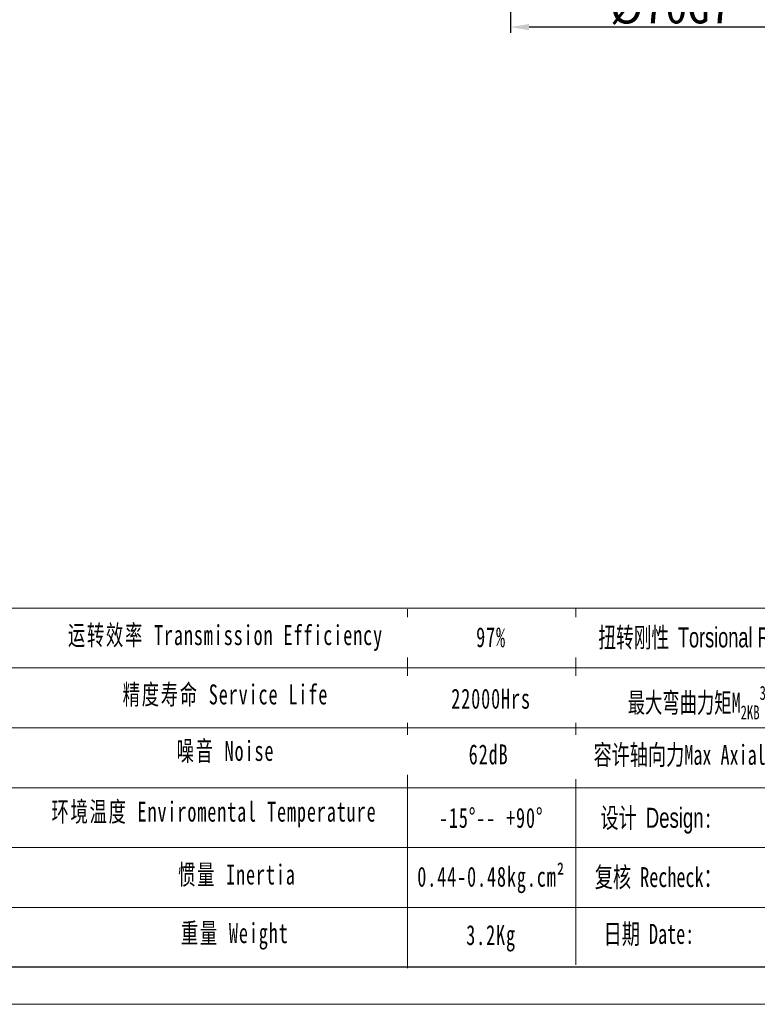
# Model space of a CAD drawing. Header units: millimetres. Extents: x 8769 to 9441, y -139 to 337.
# Tile 6 of 12: x 9009 to 9167, y -139 to 72. Entities that reach past the tile are written whole.
import ezdxf

# ---------------------------------------------------------------- set-up
doc = ezdxf.new("R2010")
doc.units = ezdxf.units.MM
doc.header["$PDSIZE"] = -5
doc.layers.get('Defpoints').update_dxf_attribs({"lineweight": 18})
for name, color, linetype, lineweight in [('SLD-0', 7, 'Continuous', 18), ('图框_外框线', 7, 'Continuous', 18), ('尺寸线层', 3, 'Continuous', 18)]:
    doc.layers.add(name, color=color, linetype=linetype, lineweight=lineweight)
doc.styles.add('工程字', font='txt')
doc.styles.add('标准', font='txt', dxfattribs={"width": 0.667})
doc.dimstyles.new('ISO-25', dxfattribs={"dimtxt": 7, "dimasz": 4, "dimexe": 1.25, "dimexo": 0.625, "dimtad": 1, "dimtxsty": '工程字', "dimcen": 2, "dimdle": 8, "dimadec": 0, "dimazin": 0, "dimtfac": 1, "dimtmove": 0, "dimatfit": 3, "dimfxl": 1, "dimarcsym": 0})

# ---------------------------------------------------------------- blocks, each defined once
blk = doc.blocks.new('*D34')
at = {"layer": 'Defpoints', "color": 0}
for p in [(9113.65, 97.12), (9183.65, 97.32), (9113.65, 70.34)]:
    blk.add_point(p, dxfattribs=at)
at = {"layer": '尺寸线层', "color": 0, "lineweight": -2}
for p, q in [((9113.65, 96.49), (9113.65, 69.09)), ((9183.65, 96.69), (9183.65, 69.09)), ((9179.65, 70.34), (9117.65, 70.34))]:
    blk.add_line(p, q, dxfattribs=at)
at = {"layer": '尺寸线层', "color": 0}
for points in [[(9117.65, 71.01), (9117.65, 69.67), (9113.65, 70.34)], [(9179.65, 69.67), (9179.65, 71.01), (9183.65, 70.34)]]:
    blk.add_solid(points, dxfattribs=at)
at = {"layer": '尺寸线层', "color": 0, "insert": (9148.04, 74.46), "char_height": 7, "attachment_point": 5, "style": '工程字'}
blk.add_mtext('%%C70G7', dxfattribs=at)

msp = doc.modelspace()

# ---------------------------------------------------------------- linework, layer by layer
at = {"layer": 'SLD-0'}
msp.add_line((9091.5848, -54.3205), (9091.5848, -131.1781), dxfattribs=at)
at = {"layer": '图框_外框线'}
for p, q in [((8828.3454, -54.0845), (9433.4359, -54.0845)), ((9127.6407, -54.0845), (9127.6407, -130.5158)), ((8886.3324, -66.9082), (9226.4057, -66.9082)), ((8828.3454, -79.7319), (9433.4359, -79.7319)), ((8886.3324, -92.5556), (9433.4359, -92.5556)), ((8886.3324, -105.3794), (9433.4359, -105.3794)), ((8886.3324, -118.2031), (9433.4359, -118.2031))]:
    msp.add_line(p, q, dxfattribs=at)
at = {"layer": '图框_外框线', "color": 3}
msp.add_lwpolyline([(8768.9401, -138.9481), (9441.4419, -138.9481), (9441.4419, 336.6068), (8768.9401, 336.6068)], close=True, dxfattribs=at)
at = {"layer": '图框_外框线', "color": 3, "lineweight": 25}
msp.add_lwpolyline([(8808.97, -130.9421), (9433.4359, -130.9421), (9433.4359, 328.6008), (8808.97, 328.6008)], close=True, dxfattribs=at)

# ---------------------------------------------------------------- texts
at = {"layer": 'SLD-0', "color": 1, "attachment_point": 2, "line_spacing_factor": 1.15057, "style": '标准'}
for s, insert, char_height, width in [('\\T1.1;运转效率 Transmission Efficiency', (9052.6079, -57.742), 4.274575, 72.640218), ('\\T1.1;97%', (9109.511, -58.1785), 4.27458, 54.666191), ('\\T1.1;精度寿命 Service Life', (9052.6079, -70.4458), 4.274575, 72.640218), ('\\T1.1;22000Hrs', (9109.511, -71.3532), 4.274575, 54.666191), ('\\T1.1;噪音 Noise', (9052.6079, -82.5375), 4.274575, 72.640218), ('\\T1.1;62dB', (9108.9846, -83.2851), 4.27458, 54.666191), ('{\\T1.1;环境温度 Enviromental Temperature}', (9050.1572, -95.5474), 4.274575, 167.75349), ('\\T1.1;-15%%D-- +90%%D', (9109.511, -96.8788), 4.274575, 54.666191), ('\\T1.1;惯量 Inertia', (9055.0585, -109.0166), 4.274575, 72.640218), ('{\\T1.1;0.44-0.48kg.cm²}', (9109.511, -109.4816), 4.274575, 54.666191), ('\\T1.1;重量 Weight', (9054.599, -121.5674), 4.274575, 72.640218), ('\\T1.1;3.2Kg', (9109.511, -121.9817), 4.274575, 54.666191)]:
    msp.add_mtext(s, dxfattribs=dict(at, insert=insert, char_height=char_height, width=width))
at = {"layer": 'SLD-0', "color": 1, "char_height": 4.274575, "width": 54.666191, "attachment_point": 2, "style": '标准'}
for s, insert in [('{\\f宋体|b0|i0|c134|p2;设计 \\fArial|b0|i0|c0|p2;Design}:', (9144.961, -96.8636)), ('{\\f宋体|b0|i0|c134|p2;复核 Recheck：}', (9145.3257, -109.5719)), ('{\\f宋体|b0|i0|c134|p2;日期 }Date:', (9143.3284, -121.7323))]:
    msp.add_mtext(s, dxfattribs=dict(at, insert=insert))

# ---------------------------------------------------------------- dimensions: what is measured, and where the dimension line sits
at = {"layer": '尺寸线层'}
dim = msp.add_linear_dim(base=(9113.6506, 70.3398), p1=(9183.6506, 97.3164), p2=(9113.6506, 97.1164), text='%%C<>G7', dimstyle='ISO-25', override={"dimtxsty": '工程字'}, dxfattribs=at)
dim.commit()
dim.dimension.update_dxf_attribs({"geometry": '*D34', "text_midpoint": (9148.0393, 70.3398), "dimtype": 160})

# ---------------------------------------------------------------- next in the draw order: texts
at = {"layer": 'SLD-0', "color": 1, "char_height": 4.274575, "width": 167.75349, "attachment_point": 2, "style": '标准', "bg_fill": 2}
for s, insert in [('{\\f宋体|b0|i0|c134|p2;\\W0.65;扭转刚性 \\fArial|b0|i0|c0|p34;Torsional Rigidity}', (9155.8965, -58.2362)), ('\\A1;最大弯曲力矩M{\\H0.7x;\\S^ 2KB;}{\\H0.7x;\\S3^ ;}', (9153.5849, -70.7535)), ('{\\f宋体|b0|i0|c134|p2;容许轴向力Max Axial Force}', (9155.7258, -83.3768))]:
    msp.add_mtext(s, dxfattribs=dict(at, insert=insert))

# ---------------------------------------------------------------- next in the draw order: texts
for s, insert in [('{\\fSimSun|b1|i0|c134|p2;235 N.m}', (9204.6579, -71.5888)), ('{\\fSimSun|b1|i0|c134|p2;2850 N}', (9203.8288, -84.3174))]:
    msp.add_mtext(s, dxfattribs=dict(at, insert=insert))

doc.saveas('drawing.dxf')
